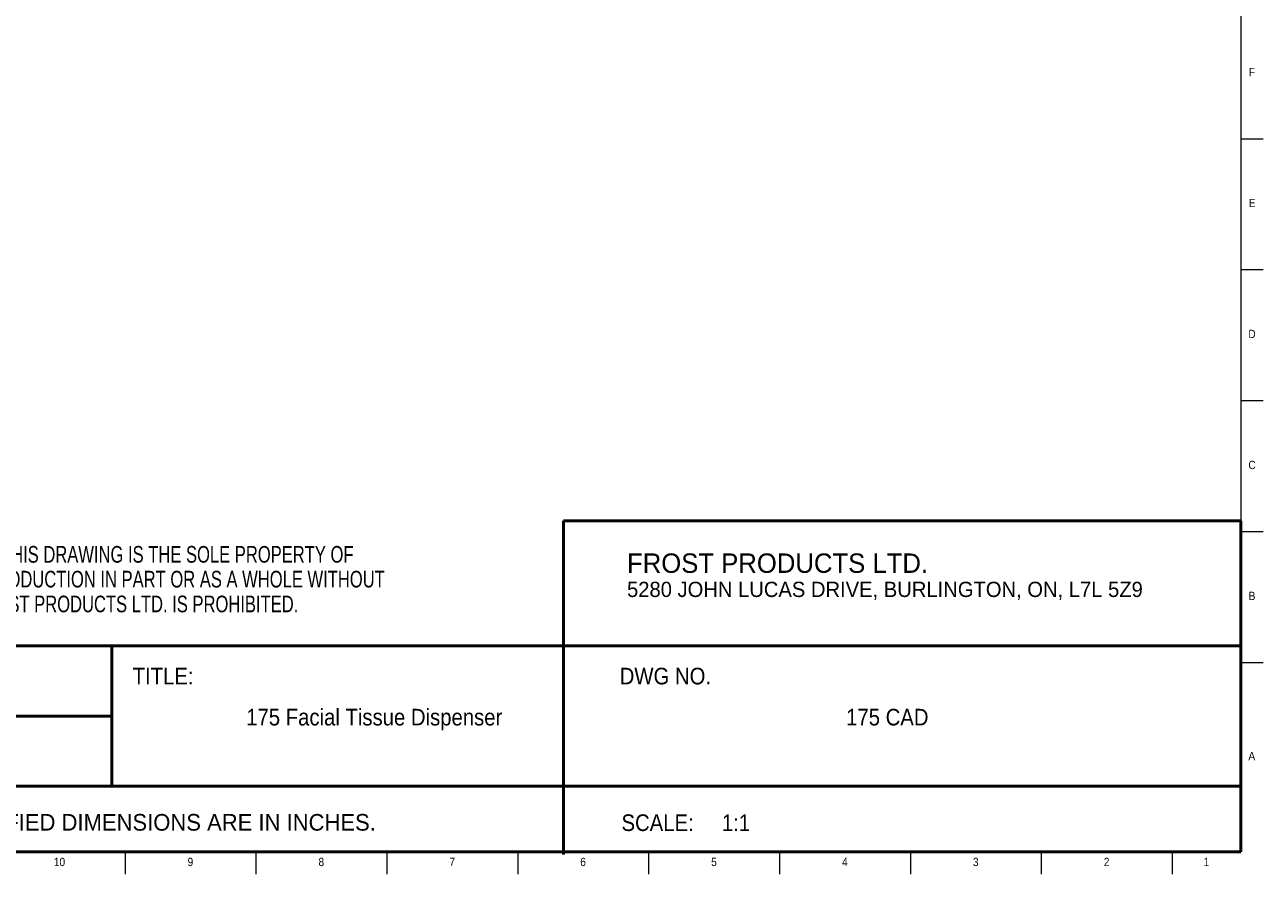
# Model space of a CAD drawing. Header units: inches. Extents: x -5 to 69.8, y 0.2 to 49.8.
# Tile 9 of 11: x 51.2 to 69.8, y 0.2 to 12.9. Entities that reach past the tile are written whole.
import ezdxf

# ---------------------------------------------------------------- set-up
doc = ezdxf.new("R2010")
doc.units = ezdxf.units.IN
doc.header["$MEASUREMENT"] = 0
doc.linetypes.add('SLD-Solid', pattern=[0])
doc.layers.add('NOTES', color=1, linetype='SLD-Solid')
doc.layers.add('TITLE', color=8, linetype='SLD-Solid')
doc.styles.add('SLDTEXTSTYLE0', font='ARIAL.TTF', dxfattribs={"width": 0.948})
doc.styles.add('SLDTEXTSTYLE1', font='GOTHIC.TTF', dxfattribs={"width": 0.913})
doc.styles.add('SLDTEXTSTYLE2', font='ARIALNB.TTF', dxfattribs={"width": 0.87})
doc.styles.add('SLDTEXTSTYLE3', font='ARIALN.TTF', dxfattribs={"width": 0.87})

# ---------------------------------------------------------------- blocks, each defined once
blk = doc.blocks.new('SW_NOTE_0_1')
at = {"layer": 'NOTES', "color": 0, "attachment_point": 1}
for s, insert, char_height, style in [('PROPRIETARY AND CONFIDENTIAL', (0, 0.238), 0.18473, 'SLDTEXTSTYLE2'), ('THE INFORMATION CONTAINED IN THIS DRAWING IS THE SOLE PROPERTY OF ', (0, -0.05), 0.25, 'SLDTEXTSTYLE3'), ('FROST PRODUCTS LTD.  ANY REPRODUCTION IN PART OR AS A WHOLE WITHOUT ', (0, -0.423), 0.25, 'SLDTEXTSTYLE3'), ('THE WRITTEN PERMISSION OF FROST PRODUCTS LTD. IS PROHIBITED.', (0, -0.796), 0.25, 'SLDTEXTSTYLE3')]:
    blk.add_mtext(s, dxfattribs=dict(at, insert=insert, char_height=char_height, style=style))

msp = doc.modelspace()

# ---------------------------------------------------------------- linework, layer by layer
at = {"layer": 'TITLE', "linetype": 'SLD-Solid', "lineweight": 18}
for p, q in [((69.5, 49.5), (69.5, 0.5)), ((69.5, 11.2204724), (69.8346457, 11.2204724)), ((69.5, 9.2519685), (69.8346457, 9.2519685)), ((69.5, 7.2834646), (69.8346457, 7.2834646)), ((69.5, 5.3149606), (69.8346457, 5.3149606)), ((69.5, 3.3464567), (69.8346457, 3.3464567)), ((69.5, 0.5), (0.5, 0.5)), ((52.7165354, 0.5), (52.7165354, 0.1653543)), ((54.6850394, 0.5), (54.6850394, 0.1653543)), ((56.6535433, 0.5), (56.6535433, 0.1653543)), ((58.6220472, 0.5), (58.6220472, 0.1653543)), ((60.5905512, 0.5), (60.5905512, 0.1653543)), ((62.5590551, 0.5), (62.5590551, 0.1653543)), ((64.5275591, 0.5), (64.5275591, 0.1653543)), ((66.496063, 0.5), (66.496063, 0.1653543)), ((68.4645669, 0.5), (68.4645669, 0.1653543))]:
    msp.add_line(p, q, dxfattribs=at)
at = {"layer": 'TITLE', "lineweight": 50}
for p, q in [((69.4999317, 5.4753604), (59.3105351, 5.4753604)), ((59.3105351, 5.4753604), (59.3105351, 0.4636772)), ((69.4999317, 5.4753604), (69.5, 0.5)), ((52.518223, 3.5979637), (45.5059791, 3.5979637)), ((52.518223, 3.5979637), (69.4997616, 3.5979648)), ((52.518223, 1.4876118), (52.518223, 3.5979637)), ((52.518223, 2.5427877), (45.5059791, 2.5427877)), ((52.518223, 1.4876118), (45.5059791, 1.4876118)), ((52.518223, 1.4876118), (69.4999865, 1.4876118)), ((45.5059791, 0.5), (69.5, 0.5))]:
    msp.add_line(p, q, dxfattribs=at)

# ---------------------------------------------------------------- block references
at = {"layer": 'NOTES'}
msp.add_blockref('SW_NOTE_0_1', (46.6159726, 5.1481527), dxfattribs=at)

# ---------------------------------------------------------------- texts
for s, insert, char_height, attachment_point, style in [('FROST PRODUCTS LTD.', (60.2661316, 4.9865009), 0.291666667, 1, 'SLDTEXTSTYLE0'), ('5280 JOHN LUCAS DRIVE, BURLINGTON, ON, L7L 5Z9', (60.2661316, 4.5610085), 0.229166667, 1, 'SLDTEXTSTYLE0'), ('TITLE:', (52.8307373, 3.2682756), 0.25, 1, 'SLDTEXTSTYLE1'), ('DWG NO.', (60.1561831, 3.2682756), 0.25, 1, 'SLDTEXTSTYLE1'), ('175 Facial Tissue Dispenser', (56.4642932, 2.6510344), 0.25, 2, 'SLDTEXTSTYLE1'), ('175 CAD', (64.1811471, 2.6510344), 0.25, 2, 'SLDTEXTSTYLE1'), ('UNLESS OTHERWISE SPECIFIED DIMENSIONS ARE IN INCHES.', (46.4082978, 1.0702903), 0.25, 1, 'SLDTEXTSTYLE0'), ('SCALE:     1:1', (60.1831753, 1.0645816), 0.25, 1, 'SLDTEXTSTYLE1')]:
    msp.add_mtext(s, dxfattribs=dict(at, insert=insert, char_height=char_height, attachment_point=attachment_point, style=style))
at = {"layer": 'TITLE', "char_height": 0.125, "attachment_point": 2, "style": 'SLDTEXTSTYLE1'}
for s, insert in [('F', (69.6659918, 12.2846024)), ('E', (69.6675688, 10.3160984)), ('D', (69.6658327, 8.3475945)), ('C', (69.6660208, 6.3790905)), ('B', (69.6663969, 4.4105866)), ('A', (69.6622736, 2.0031063)), ('10', (51.7297661, 0.4125551)), ('9', (53.6995287, 0.4125551)), ('8', (55.6680327, 0.4125551)), ('7', (57.6365366, 0.4125551)), ('6', (59.6050405, 0.4125551)), ('5', (61.5735445, 0.4125551)), ('4', (63.5420484, 0.4125551)), ('3', (65.5105523, 0.4125551)), ('2', (67.4790563, 0.4125551)), ('1', (68.9810248, 0.4125551))]:
    msp.add_mtext(s, dxfattribs=dict(at, insert=insert))

doc.saveas('drawing.dxf')
